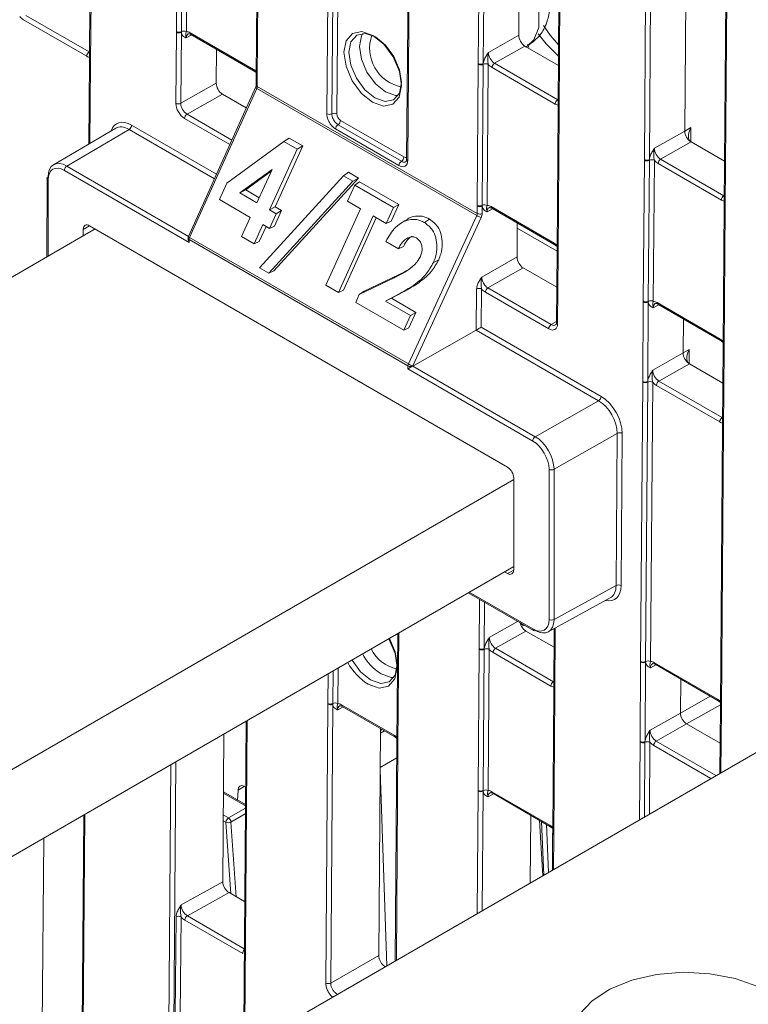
# Model space of a CAD drawing. Header units: millimetres. Extents: x 0 to 2100, y 0 to 1485.
# Tile 87 of 118: x 1363 to 1414, y 1030 to 1100. Entities that reach past the tile are written whole.
import ezdxf

# ---------------------------------------------------------------- set-up
doc = ezdxf.new("R2010")
doc.units = ezdxf.units.MM
doc.header["$LTSCALE"] = 5

msp = doc.modelspace()

# ---------------------------------------------------------------- linework, layer by layer
at = {"color": 7, "linetype": 'Continuous', "lineweight": 15}
for p, q in [((1390.437, 1128.193), (1390.222, 1099.611)), ((1390.51, 1128.091), (1390.295, 1099.509)), ((1395.202, 1096.677), (1395.417, 1125.258)), ((1395.769, 1125.256), (1395.554, 1096.674)), ((1398.243, 1124.261), (1398.051, 1098.682)), ((1401.043, 1122.07), (1400.828, 1093.488)), ((1401.117, 1121.968), (1400.902, 1093.386)), ((1406.913, 1089.916), (1407.128, 1118.497)), ((1407.48, 1118.495), (1407.265, 1089.913)), ((1409.762, 1091.921), (1409.955, 1117.5)), ((1412.755, 1115.309), (1412.54, 1086.727)), ((1412.828, 1115.207), (1412.613, 1086.625)), ((1373.913, 1098.934), (1373.988, 1108.874)), ((1374.339, 1108.87), (1374.264, 1098.93)), ((1374.69, 1108.867), (1374.615, 1098.927)), ((1379.615, 1105.685), (1379.54, 1095.745)), ((1379.688, 1105.583), (1379.613, 1095.643)), ((1367.828, 1102.457), (1367.786, 1096.862)), ((1367.901, 1102.355), (1367.859, 1096.76)), ((1384.522, 1093.142), (1384.595, 1102.751)), ((1384.946, 1102.747), (1384.873, 1093.139)), ((1385.297, 1102.744), (1385.224, 1093.136)), ((1367.585, 1097.196), (1363.129, 1099.769)), ((1363.305, 1100.074), (1367.762, 1097.501)), ((1373.913, 1098.884), (1373.913, 1098.934)), ((1374.264, 1098.93), (1374.265, 1098.882)), ((1390.221, 1099.562), (1390.149, 1089.954)), ((1390.295, 1099.46), (1390.222, 1089.852)), ((1390.295, 1099.509), (1390.295, 1099.46)), ((1373.875, 1093.884), (1373.913, 1098.884)), ((1374.265, 1098.882), (1374.227, 1093.881)), ((1374.884, 1098.843), (1379.34, 1096.27)), ((1374.936, 1098.727), (1379.392, 1096.154)), ((1395.91, 1097.467), (1398.051, 1098.682)), ((1376.738, 1097.686), (1376.72, 1095.295)), ((1398.489, 1097.915), (1396.348, 1096.7)), ((1398.489, 1097.915), (1400.851, 1096.551)), ((1398.546, 1097.834), (1398.67, 1097.922)), ((1398.775, 1097.804), (1398.677, 1098.025)), ((1367.786, 1096.813), (1367.742, 1091.012)), ((1367.786, 1096.862), (1367.786, 1096.813)), ((1367.859, 1096.76), (1367.859, 1096.711)), ((1379.392, 1096.154), (1379.542, 1096.038)), ((1395.126, 1086.687), (1395.201, 1096.628)), ((1395.201, 1096.628), (1395.202, 1096.677)), ((1395.552, 1096.624), (1395.477, 1086.684)), ((1395.554, 1096.674), (1395.552, 1096.624)), ((1395.903, 1096.621), (1395.828, 1086.681)), ((1400.627, 1093.823), (1396.171, 1096.395)), ((1396.348, 1096.7), (1400.804, 1094.127)), ((1379.54, 1095.696), (1379.536, 1095.169)), ((1379.54, 1095.745), (1379.54, 1095.696)), ((1379.613, 1095.594), (1379.609, 1095.067)), ((1379.613, 1095.643), (1379.613, 1095.594)), ((1374.227, 1093.881), (1376.72, 1095.295)), ((1379.493, 1094.998), (1374.759, 1084.488)), ((1379.577, 1094.931), (1374.843, 1084.421)), ((1395.089, 1085.976), (1379.577, 1094.931)), ((1379.609, 1095.067), (1395.122, 1086.112)), ((1377.158, 1094.527), (1374.665, 1093.113)), ((1377.158, 1094.527), (1378.843, 1093.555)), ((1400.828, 1093.439), (1400.753, 1083.499)), ((1400.901, 1093.337), (1400.826, 1083.397)), ((1400.828, 1093.488), (1400.828, 1093.439)), ((1400.902, 1093.386), (1400.901, 1093.337)), ((1385.487, 1092.675), (1389.95, 1090.099)), ((1369.633, 1092.123), (1365.245, 1089.545)), ((1370.577, 1092.034), (1366.187, 1089.455)), ((1389.598, 1089.492), (1385.136, 1092.068)), ((1385.311, 1092.372), (1389.774, 1089.795)), ((1409.762, 1091.921), (1410.197, 1092.177)), ((1381.498, 1091.193), (1381.856, 1091.433)), ((1381.856, 1091.433), (1382.819, 1090.877)), ((1407.621, 1090.707), (1409.762, 1091.921)), ((1377.47, 1088.249), (1381.498, 1091.193)), ((1382.433, 1090.654), (1380.48, 1086.363)), ((1382.819, 1090.877), (1380.866, 1086.587)), ((1381.498, 1091.193), (1382.433, 1090.654)), ((1382.433, 1090.654), (1382.819, 1090.877)), ((1410.201, 1091.154), (1408.059, 1089.939)), ((1410.201, 1091.154), (1412.563, 1089.79)), ((1406.838, 1079.927), (1406.913, 1089.867)), ((1406.913, 1089.867), (1406.913, 1089.916)), ((1407.265, 1089.913), (1407.264, 1089.863)), ((1408.059, 1089.939), (1412.516, 1087.366)), ((1380.661, 1089.22), (1378.397, 1087.565)), ((1379.593, 1086.875), (1380.661, 1089.22)), ((1407.264, 1089.863), (1407.189, 1079.923)), ((1407.615, 1089.86), (1407.54, 1079.92)), ((1412.339, 1087.062), (1407.882, 1089.634)), ((1364.788, 1088.588), (1364.787, 1083.058)), ((1374.81, 1084.069), (1366.011, 1089.149)), ((1380.603, 1089.093), (1378.803, 1087.777)), ((1379.764, 1082.282), (1385.688, 1088.774)), ((1386.744, 1088.611), (1380.776, 1082.071)), ((1385.688, 1088.774), (1386.044, 1089.015)), ((1385.688, 1088.774), (1386.347, 1088.394)), ((1386.044, 1089.015), (1386.744, 1088.611)), ((1386.347, 1088.394), (1386.744, 1088.611)), ((1376.945, 1087.096), (1377.47, 1088.249)), ((1386.347, 1088.394), (1380.423, 1081.901)), ((1385.974, 1086.983), (1386.483, 1088.103)), ((1386.483, 1088.103), (1386.832, 1088.348)), ((1386.483, 1088.103), (1389.217, 1086.525)), ((1386.832, 1088.348), (1389.602, 1086.749)), ((1379.122, 1085.84), (1376.945, 1087.096)), ((1378.397, 1087.565), (1378.803, 1087.777)), ((1378.397, 1087.565), (1379.593, 1086.875)), ((1378.803, 1087.777), (1379.754, 1087.228)), ((1380.48, 1086.363), (1380.866, 1086.587)), ((1380.866, 1086.587), (1381.327, 1086.32)), ((1384.446, 1081.067), (1386.897, 1086.45)), ((1386.897, 1086.45), (1385.974, 1086.983)), ((1389.217, 1086.525), (1388.707, 1085.406)), ((1389.602, 1086.749), (1389.066, 1085.571)), ((1389.217, 1086.525), (1389.602, 1086.749)), ((1395.122, 1086.112), (1395.126, 1086.638)), ((1395.126, 1086.638), (1395.126, 1086.687)), ((1395.478, 1086.636), (1395.474, 1086.109)), ((1395.477, 1086.684), (1395.478, 1086.636)), ((1396.097, 1086.597), (1400.554, 1084.024)), ((1396.149, 1086.481), (1400.605, 1083.908)), ((1412.539, 1086.678), (1412.465, 1076.738)), ((1412.613, 1086.576), (1412.538, 1076.636)), ((1412.54, 1086.727), (1412.539, 1086.678)), ((1412.613, 1086.625), (1412.613, 1086.576)), ((1378.509, 1084.494), (1379.122, 1085.84)), ((1380.941, 1086.097), (1380.47, 1085.061)), ((1380.48, 1086.363), (1380.941, 1086.097)), ((1381.327, 1086.32), (1380.829, 1085.227)), ((1380.941, 1086.097), (1381.327, 1086.32)), ((1387.783, 1085.939), (1385.332, 1080.555)), ((1388.008, 1085.809), (1385.691, 1080.72)), ((1388.707, 1085.406), (1387.783, 1085.939)), ((1390.273, 1075.513), (1395.089, 1085.976)), ((1395.408, 1085.838), (1390.592, 1075.375)), ((1391.396, 1085.48), (1391.763, 1085.714)), ((1368.19, 1085.022), (1326.353, 1060.871)), ((1397.26, 1068.24), (1367.789, 1085.254)), ((1380.008, 1085.328), (1379.395, 1083.982)), ((1380.233, 1085.198), (1379.755, 1084.147)), ((1380.47, 1085.061), (1380.008, 1085.328)), ((1380.47, 1085.061), (1380.829, 1085.227)), ((1388.707, 1085.406), (1389.066, 1085.571)), ((1390.045, 1085.631), (1389.689, 1085.395)), ((1397.951, 1085.44), (1397.933, 1083.049)), ((1400.753, 1083.458), (1397.949, 1085.077)), ((1367.347, 1084.998), (1367.347, 1084.536)), ((1374.737, 1084.385), (1374.737, 1084.316)), ((1374.843, 1084.421), (1390.273, 1075.513)), ((1379.395, 1083.982), (1378.509, 1084.494)), ((1374.81, 1084.283), (1374.81, 1084.069)), ((1390.24, 1075.376), (1374.81, 1084.283)), ((1379.395, 1083.982), (1379.755, 1084.147)), ((1389.567, 1083.634), (1388.681, 1084.145)), ((1389.567, 1083.634), (1389.926, 1083.8)), ((1400.605, 1083.908), (1400.755, 1083.792)), ((1395.44, 1081.635), (1397.933, 1083.049)), ((1400.753, 1083.45), (1400.715, 1078.449)), ((1400.753, 1083.499), (1400.753, 1083.45)), ((1400.826, 1083.348), (1400.788, 1078.347)), ((1400.826, 1083.397), (1400.826, 1083.348)), ((1380.423, 1081.901), (1379.764, 1082.282)), ((1392.038, 1082.66), (1392.411, 1082.855)), ((1398.371, 1082.281), (1395.879, 1080.867)), ((1398.371, 1082.281), (1400.734, 1080.918)), ((1380.423, 1081.901), (1380.776, 1082.071)), ((1386.809, 1080.402), (1389.263, 1081.586)), ((1387.15, 1080.632), (1389.615, 1081.82)), ((1389.263, 1081.586), (1389.615, 1081.82)), ((1385.332, 1080.555), (1384.446, 1081.067)), ((1395.879, 1080.867), (1400.341, 1078.291)), ((1385.332, 1080.555), (1385.691, 1080.72)), ((1386.556, 1079.848), (1386.809, 1080.402)), ((1386.809, 1080.402), (1387.15, 1080.632)), ((1389.612, 1080.446), (1388.661, 1079.941)), ((1389.969, 1080.623), (1389.075, 1080.148)), ((1389.612, 1080.446), (1389.969, 1080.623)), ((1395.06, 1077.9), (1395.082, 1080.791)), ((1395.434, 1080.788), (1395.414, 1078.103)), ((1400.164, 1077.987), (1395.702, 1080.563)), ((1389.949, 1077.889), (1386.556, 1079.848)), ((1388.661, 1079.941), (1389.075, 1080.148)), ((1388.661, 1079.941), (1390.421, 1078.925)), ((1389.075, 1080.148), (1390.806, 1079.148)), ((1406.795, 1074.283), (1406.838, 1079.877)), ((1406.838, 1079.877), (1406.838, 1079.927)), ((1407.19, 1079.875), (1407.147, 1074.28)), ((1407.189, 1079.923), (1407.19, 1079.875)), ((1407.809, 1079.836), (1412.265, 1077.263)), ((1407.86, 1079.72), (1412.317, 1077.147)), ((1390.421, 1078.925), (1389.949, 1077.889)), ((1390.806, 1079.148), (1390.309, 1078.055)), ((1390.421, 1078.925), (1390.806, 1079.148)), ((1395.414, 1078.103), (1403.86, 1073.227)), ((1409.645, 1076.288), (1409.663, 1078.679)), ((1389.949, 1077.889), (1390.309, 1078.055)), ((1390.593, 1075.366), (1395.06, 1077.9)), ((1403.683, 1072.923), (1395.06, 1077.9)), ((1412.317, 1077.147), (1412.467, 1077.031)), ((1412.464, 1076.689), (1412.422, 1071.094)), ((1412.465, 1076.738), (1412.464, 1076.689)), ((1407.503, 1075.073), (1409.645, 1076.288)), ((1409.645, 1076.288), (1410.079, 1076.543)), ((1412.538, 1076.587), (1412.495, 1070.992)), ((1412.538, 1076.636), (1412.538, 1076.587)), ((1390.24, 1075.162), (1390.24, 1075.376)), ((1390.592, 1075.375), (1390.592, 1075.365)), ((1390.593, 1075.366), (1399.216, 1070.388)), ((1410.083, 1075.52), (1407.941, 1074.306)), ((1410.083, 1075.52), (1412.445, 1074.157)), ((1399.039, 1070.082), (1390.24, 1075.162)), ((1406.647, 1054.556), (1406.795, 1074.233)), ((1406.795, 1074.233), (1406.795, 1074.283)), ((1407.146, 1074.23), (1406.998, 1054.553)), ((1407.147, 1074.28), (1407.146, 1074.23)), ((1407.497, 1074.227), (1407.349, 1054.55)), ((1412.221, 1071.429), (1407.765, 1074.001)), ((1407.941, 1074.306), (1412.398, 1071.733)), ((1399.216, 1070.388), (1403.683, 1072.923)), ((1404.997, 1070.62), (1400.54, 1068.091)), ((1404.917, 1059.901), (1404.997, 1070.62)), ((1405.349, 1070.617), (1405.269, 1059.898)), ((1412.422, 1071.045), (1412.274, 1051.368)), ((1412.495, 1070.943), (1412.347, 1051.266)), ((1412.422, 1071.094), (1412.422, 1071.045)), ((1412.495, 1070.992), (1412.495, 1070.943)), ((1400.19, 1057.507), (1400.188, 1068.092)), ((1400.54, 1068.091), (1400.542, 1057.506)), ((1397.702, 1067.362), (1356.405, 1043.522)), ((1397.702, 1061), (1397.702, 1067.475)), ((1397.702, 1061.238), (1356.405, 1037.398)), ((1397.054, 1060.864), (1397.26, 1060.745)), ((1394.491, 1059.385), (1399.092, 1056.728)), ((1400.542, 1057.506), (1404.917, 1059.901)), ((1400.139, 1056.639), (1404.509, 1059.031)), ((1398.557, 1056.694), (1396.415, 1055.479)), ((1398.42, 1057.116), (1398.247, 1057.021)), ((1400.543, 1055.547), (1398.557, 1056.694)), ((1400.553, 1056.866), (1400.52, 1052.485)), ((1389.52, 1056.515), (1389.462, 1048.836)), ((1395.194, 1045.467), (1395.269, 1055.407)), ((1395.269, 1055.407), (1395.269, 1055.456)), ((1395.62, 1055.404), (1395.545, 1045.464)), ((1395.621, 1055.453), (1395.62, 1055.404)), ((1395.971, 1055.4), (1395.896, 1045.46)), ((1396.415, 1055.479), (1400.496, 1053.123)), ((1400.319, 1052.819), (1396.238, 1055.175)), ((1406.605, 1048.912), (1406.647, 1054.507)), ((1406.647, 1054.507), (1406.647, 1054.556)), ((1406.999, 1054.504), (1406.957, 1048.91)), ((1406.998, 1054.553), (1406.999, 1054.504)), ((1407.618, 1054.466), (1412.074, 1051.893)), ((1407.67, 1054.35), (1412.126, 1051.777)), ((1423.432, 1053.131), (1381.596, 1028.98)), ((1409.454, 1050.918), (1409.472, 1053.309)), ((1400.519, 1052.436), (1400.445, 1042.495)), ((1400.52, 1052.484), (1400.519, 1052.435)), ((1400.593, 1052.333), (1400.518, 1042.393)), ((1400.593, 1052.383), (1400.593, 1052.333)), ((1412.126, 1051.777), (1412.276, 1051.66)), ((1384.439, 1031.895), (1384.587, 1051.541)), ((1384.587, 1051.541), (1384.587, 1051.59)), ((1384.939, 1051.538), (1384.791, 1031.892)), ((1384.938, 1051.587), (1384.939, 1051.538)), ((1385.558, 1051.499), (1389.263, 1049.361)), ((1385.61, 1051.383), (1389.314, 1049.245)), ((1412.273, 1051.319), (1412.238, 1046.669)), ((1412.274, 1051.368), (1412.273, 1051.319)), ((1412.347, 1051.266), (1412.347, 1051.216)), ((1378.821, 1050.338), (1378.53, 1011.647)), ((1407.313, 1049.703), (1409.454, 1050.918)), ((1388.176, 1033.829), (1388.296, 1049.832)), ((1409.892, 1050.15), (1407.751, 1048.935)), ((1412.254, 1048.786), (1409.892, 1050.15)), ((1377.185, 1039.035), (1377.263, 1049.439)), ((1389.314, 1049.245), (1389.464, 1049.128)), ((1389.462, 1048.786), (1389.346, 1033.454)), ((1389.535, 1048.733), (1389.535, 1048.684)), ((1406.604, 1048.863), (1406.605, 1048.912)), ((1406.957, 1048.91), (1406.955, 1048.86)), ((1389.454, 1047.753), (1388.275, 1047.073)), ((1388.274, 1046.925), (1388.749, 1033.109)), ((1378.224, 1044.787), (1378.258, 1045.492)), ((1378.682, 1045.775), (1378.786, 1045.726)), ((1395.194, 1045.418), (1395.194, 1045.467)), ((1378.777, 1044.468), (1377.232, 1045.36)), ((1395.545, 1045.464), (1395.546, 1045.415)), ((1396.165, 1045.376), (1400.245, 1043.021)), ((1396.216, 1045.26), (1400.297, 1042.905)), ((1367.386, 1043.737), (1367.194, 1018.191)), ((1398.867, 1038.95), (1398.903, 1043.709)), ((1399.747, 1039.458), (1399.518, 1043.354)), ((1400.297, 1042.905), (1400.447, 1042.788)), ((1364.558, 1042.104), (1364.417, 1023.385)), ((1400.444, 1042.446), (1400.425, 1039.85)), ((1400.445, 1042.495), (1400.444, 1042.446)), ((1400.518, 1042.393), (1400.518, 1042.344)), ((1374.246, 1037.397), (1377.185, 1039.035)), ((1377.623, 1038.267), (1374.686, 1036.63)), ((1378.725, 1037.631), (1377.623, 1038.267)), ((1373.836, 1029.646), (1373.888, 1036.553)), ((1374.24, 1036.551), (1374.188, 1029.643)), ((1378.586, 1033.97), (1374.508, 1036.325)), ((1384.791, 1031.892), (1388.176, 1033.829))]:
    msp.add_line(p, q, dxfattribs=at)
at = {"color": 8, "linetype": 'Continuous', "lineweight": 15}
for p, q in [((1374.998, 1098.691), (1374.612, 1098.48)), ((1367.762, 1097.501), (1367.791, 1097.518)), ((1398.573, 1097.866), (1398.669, 1097.922)), ((1367.859, 1096.711), (1367.816, 1091.056)), ((1400.804, 1094.127), (1400.833, 1094.144)), ((1377.677, 1090.968), (1374.489, 1092.809)), ((1374.665, 1093.113), (1377.823, 1091.291)), ((1376.593, 1088.561), (1370.577, 1092.034)), ((1370.754, 1092.339), (1376.739, 1088.884)), ((1410.197, 1092.177), (1410.189, 1091.161)), ((1366.187, 1089.455), (1374.766, 1084.503)), ((1364.861, 1088.486), (1364.861, 1083.101)), ((1412.516, 1087.366), (1412.545, 1087.383)), ((1396.211, 1086.445), (1395.825, 1086.234)), ((1367.785, 1085.256), (1367.347, 1084.998)), ((1407.922, 1079.684), (1407.537, 1079.473)), ((1400.341, 1078.291), (1400.716, 1078.511)), ((1410.079, 1076.543), (1410.071, 1075.527)), ((1412.398, 1071.733), (1412.427, 1071.75)), ((1397.26, 1060.745), (1397.702, 1060.987)), ((1394.564, 1059.427), (1399.041, 1056.843)), ((1395.269, 1055.456), (1395.295, 1058.92)), ((1395.646, 1058.718), (1395.621, 1055.453)), ((1395.977, 1056.247), (1397.969, 1057.377)), ((1400.627, 1056.906), (1400.593, 1052.383)), ((1389.594, 1056.558), (1389.535, 1048.733)), ((1384.956, 1053.88), (1384.938, 1051.587)), ((1385.308, 1054.083), (1385.289, 1051.583)), ((1407.731, 1054.314), (1407.346, 1054.103)), ((1384.587, 1051.59), (1384.603, 1053.676)), ((1400.496, 1053.123), (1400.525, 1053.141)), ((1409.454, 1050.918), (1411.553, 1052.108)), ((1385.672, 1051.348), (1385.286, 1051.136)), ((1412.275, 1051.501), (1409.892, 1050.15)), ((1412.347, 1051.216), (1412.313, 1046.712)), ((1378.895, 1050.381), (1378.603, 1011.545)), ((1388.589, 1049.663), (1388.294, 1049.493)), ((1388.295, 1049.697), (1388.413, 1049.765)), ((1407.751, 1048.935), (1411.957, 1046.507)), ((1389.535, 1048.684), (1389.421, 1033.497)), ((1406.563, 1043.393), (1406.604, 1048.863)), ((1406.955, 1048.86), (1406.916, 1043.597)), ((1407.306, 1048.857), (1407.268, 1043.8)), ((1411.605, 1046.304), (1407.574, 1048.631)), ((1373.279, 1014.618), (1373.525, 1047.281)), ((1373.878, 1047.485), (1373.631, 1014.616)), ((1378.718, 1045.758), (1378.258, 1045.492)), ((1378.776, 1044.384), (1377.232, 1045.276)), ((1395.129, 1036.792), (1395.194, 1045.418)), ((1395.546, 1045.415), (1395.482, 1036.996)), ((1396.278, 1045.224), (1395.893, 1045.013)), ((1377.583, 1043.526), (1378.775, 1044.214)), ((1367.461, 1043.78), (1367.267, 1018.089)), ((1377.22, 1043.736), (1377.583, 1043.526)), ((1378.772, 1043.824), (1377.759, 1043.24)), ((1377.406, 1043.222), (1377.217, 1043.331)), ((1377.759, 1038.189), (1377.406, 1043.222)), ((1377.759, 1043.24), (1378.127, 1037.976)), ((1399.812, 1039.496), (1399.646, 1043.28)), ((1400.009, 1043.071), (1400.157, 1039.695)), ((1400.518, 1042.344), (1400.499, 1039.892)), ((1374.686, 1036.63), (1378.7, 1034.313))]:
    msp.add_line(p, q, dxfattribs=at)
at = {"color": 8, "linetype": 'Continuous', "lineweight": 15, "flags": 128}
for points in [[(1398.674, 1097.923), (1399.123, 1098.339), (1399.465, 1099.211), (1399.474, 1100.345), (1399.148, 1101.603), (1398.526, 1102.834), (1398.087, 1103.442)], [(1388.653, 1094.681), (1387.947, 1095.252), (1387.351, 1096.063), (1386.955, 1096.99), (1386.821, 1097.891), (1386.968, 1098.63), (1387.067, 1098.807)], [(1389.549, 1094.432), (1389.361, 1094.436), (1388.653, 1094.681)], [(1388.889, 1056.151), (1388.896, 1056.139), (1389.33, 1055.121), (1389.478, 1054.13), (1389.317, 1053.318), (1388.871, 1052.807), (1388.208, 1052.677), (1387.429, 1052.947)], [(1389.24, 1053.429), (1389.053, 1053.432), (1388.344, 1053.677)]]:
    msp.add_lwpolyline(points, dxfattribs=at)
at = {"color": 7, "linetype": 'Continuous', "lineweight": 15, "flags": 128}
for points in [[(1387.738, 1093.95), (1386.962, 1094.578), (1386.307, 1095.469), (1385.872, 1096.488), (1385.724, 1097.479), (1385.885, 1098.291), (1386.332, 1098.801), (1386.994, 1098.931), (1387.773, 1098.662), (1388.549, 1098.034), (1389.204, 1097.143), (1389.639, 1096.124), (1389.787, 1095.133), (1389.625, 1094.321), (1389.179, 1093.811), (1388.516, 1093.681), (1387.738, 1093.95)], [(1399.807, 1099.351), (1400.263, 1098.69), (1400.862, 1098.002)], [(1387.947, 1098.556), (1387.236, 1098.802), (1386.631, 1098.684), (1386.223, 1098.218), (1386.076, 1097.476), (1386.211, 1096.572), (1386.608, 1095.642), (1387.206, 1094.828), (1387.915, 1094.255), (1388.625, 1094.009), (1389.231, 1094.128), (1389.638, 1094.593), (1389.785, 1095.335), (1389.65, 1096.239), (1389.254, 1097.169), (1388.655, 1097.983), (1387.947, 1098.556)], [(1400.856, 1097.2), (1399.98, 1098.058), (1399.412, 1098.764)], [(1386.292, 1054.651), (1386.299, 1054.638), (1386.897, 1053.824), (1387.606, 1053.251), (1388.317, 1053.005), (1388.922, 1053.124), (1389.329, 1053.59), (1389.477, 1054.331), (1389.342, 1055.236), (1388.945, 1056.166), (1388.938, 1056.179)], [(1417.244, 1029.942), (1416.253, 1030.868), (1414.919, 1031.639), (1413.314, 1032.21), (1411.523, 1032.553), (1409.644, 1032.648), (1407.777, 1032.49), (1406.024, 1032.088), (1404.479, 1031.463), (1403.224, 1030.65), (1402.329, 1029.691)]]:
    msp.add_lwpolyline(points, dxfattribs=at)
at = {"color": 8, "linetype": 'Continuous', "lineweight": 15}
for centre, radius, start, end in [((1390.344, 1099.622), 0.123, 184.84532, 246.42365), ((1390.344, 1099.573), 0.123, 184.86648, 246.4025), ((1375.008, 1098.829), 0.124, 173.24925, 234.77037), ((1367.908, 1096.873), 0.123, 184.84532, 246.42365), ((1367.908, 1096.823), 0.123, 184.86648, 246.4025), ((1379.464, 1096.256), 0.125, 173.2757, 234.48468), ((1379.659, 1095.753), 0.119, 183.88577, 247.38321), ((1379.659, 1095.704), 0.119, 183.8815, 247.40511), ((1379.636, 1095.092), 0.171, 213.04746, 249.65043), ((1379.655, 1095.177), 0.119, 183.86183, 247.40714), ((1400.951, 1093.499), 0.123, 184.84532, 246.42365), ((1400.95, 1093.45), 0.123, 184.86648, 246.4025), ((1390.272, 1089.964), 0.123, 184.86648, 246.4025), ((1364.911, 1088.599), 0.123, 185.03939, 246.26321), ((1396.221, 1086.582), 0.124, 173.24925, 234.77037), ((1412.662, 1086.689), 0.123, 184.86648, 246.4025), ((1412.662, 1086.738), 0.123, 184.84532, 246.42365), ((1374.86, 1084.396), 0.123, 185.04353, 246.26784), ((1374.902, 1084.581), 0.171, 213.04746, 249.65043), ((1400.677, 1084.01), 0.125, 173.2757, 234.48468), ((1400.876, 1083.509), 0.123, 184.86648, 246.4025), ((1400.875, 1083.46), 0.123, 184.90268, 246.41826), ((1407.929, 1079.82), 0.121, 172.28264, 235.73698), ((1400.838, 1078.459), 0.123, 184.84532, 246.42365), ((1412.385, 1077.247), 0.121, 172.27254, 235.83653), ((1412.587, 1076.699), 0.123, 184.90268, 246.41826), ((1412.587, 1076.749), 0.123, 184.86648, 246.4025), ((1412.545, 1071.105), 0.123, 184.84532, 246.42365), ((1412.544, 1071.056), 0.123, 184.86648, 246.4025), ((1399.16, 1056.828), 0.12, 172.814, 235.87382), ((1390.446, 1056.962), 3.899, 208.88558, 237.39092), ((1389.737, 1056.555), 4.283, 209.00998, 237.39644), ((1407.741, 1054.451), 0.124, 173.24925, 234.77037), ((1400.639, 1052.444), 0.119, 183.88577, 247.38321), ((1400.639, 1052.493), 0.119, 183.86183, 247.40714), ((1412.198, 1051.879), 0.125, 173.2757, 234.48468), ((1385.678, 1051.483), 0.121, 172.28264, 235.73698), ((1412.396, 1051.329), 0.123, 184.90268, 246.41826), ((1412.396, 1051.378), 0.123, 184.86648, 246.4025), ((1389.382, 1049.345), 0.121, 172.27254, 235.83653), ((1389.584, 1048.846), 0.123, 184.86648, 246.4025), ((1389.584, 1048.797), 0.123, 184.84532, 246.42365), ((1396.288, 1045.362), 0.124, 173.24925, 234.77037), ((1400.369, 1043.006), 0.125, 173.2757, 234.48468), ((1400.563, 1042.454), 0.119, 183.86183, 247.40714), ((1400.564, 1042.504), 0.119, 183.88577, 247.38321), ((1378.974, 1033.95), 0.388, 135.00751, 176.96147)]:
    msp.add_arc(centre, radius, start, end, dxfattribs=at)
at = {"color": 7, "linetype": 'Continuous', "lineweight": 15}
for centre, radius, start, end in [((1374.092, 1099.278), 0.388, 242.58674, 296.35936), ((1374.437, 1098.583), 0.388, 62.58674, 116.35936), ((1374.092, 1099.229), 0.388, 242.571, 296.56425), ((1390.293, 1097.746), 2.754, 160.19326, 258.93144), ((1367.969, 1097.177), 0.385, 122.62937, 177.08194), ((1395.38, 1096.972), 0.388, 242.58674, 296.35936), ((1395.38, 1097.021), 0.388, 242.571, 296.56425), ((1395.725, 1096.277), 0.388, 62.58674, 116.35936), ((1396.555, 1096.376), 0.385, 122.62937, 177.08194), ((1401.012, 1093.803), 0.385, 122.62937, 177.08194), ((1374.054, 1094.228), 0.388, 242.571, 296.56425), ((1374.873, 1092.789), 0.385, 122.62937, 177.08194), ((1384.701, 1093.487), 0.388, 242.58674, 296.35936), ((1385.046, 1092.791), 0.388, 62.58674, 116.35936), ((1385.103, 1092.695), 0.385, 302.83642, 357.06574), ((1370.37, 1092.358), 0.385, 302.62937, 357.08194), ((1385.52, 1092.048), 0.385, 122.83642, 177.06574), ((1389.565, 1090.119), 0.385, 302.83642, 357.06574), ((1407.092, 1090.26), 0.388, 242.571, 296.56425), ((1407.091, 1090.211), 0.388, 242.58674, 296.35936), ((1407.436, 1089.516), 0.388, 62.58674, 116.35936), ((1408.267, 1089.615), 0.385, 122.62937, 177.08194), ((1366.394, 1089.132), 0.384, 122.60548, 177.39452), ((1389.983, 1089.472), 0.385, 122.83642, 177.06574), ((1364.912, 1088.576), 0.125, 114.88108, 174.46915), ((1412.723, 1087.042), 0.385, 122.62937, 177.08194), ((1395.305, 1087.032), 0.388, 242.58674, 296.35936), ((1395.305, 1086.982), 0.388, 242.571, 296.56425), ((1395.65, 1086.336), 0.388, 62.58674, 116.35936), ((1395.822, 1087.23), 1.452, 239.68039, 253.43594), ((1395.301, 1086.456), 0.388, 242.571, 296.56425), ((1374.987, 1084.385), 0.25, 155.75389, 179.99622), ((1375.149, 1084.275), 0.34, 154.54474, 178.57629), ((1396.086, 1080.543), 0.385, 122.62937, 177.08194), ((1395.255, 1080.444), 0.388, 62.571, 116.56425), ((1407.017, 1080.271), 0.388, 242.58674, 296.35936), ((1407.016, 1080.222), 0.388, 242.571, 296.56425), ((1407.361, 1079.576), 0.388, 62.58674, 116.35936), ((1400.549, 1077.967), 0.385, 122.62937, 177.08194), ((1390.579, 1075.367), 0.34, 154.54474, 178.57629), ((1390.417, 1075.717), 0.385, 242.63806, 297.07837), ((1391.006, 1076.767), 1.452, 239.68039, 253.43594), ((1406.974, 1074.627), 0.388, 242.571, 296.56425), ((1406.974, 1074.578), 0.388, 242.58674, 296.35936), ((1407.318, 1073.883), 0.388, 62.58674, 116.35936), ((1408.149, 1073.982), 0.385, 122.62937, 177.08194), ((1403.476, 1073.247), 0.385, 302.62937, 357.08194), ((1412.605, 1071.409), 0.385, 122.62937, 177.08194), ((1405.171, 1070.273), 0.388, 62.5755, 116.56483), ((1399.423, 1070.065), 0.384, 122.60548, 177.39452), ((1400.365, 1068.434), 0.385, 242.64253, 297.07898), ((1405.091, 1059.554), 0.388, 62.5755, 116.56483), ((1400.366, 1057.848), 0.385, 242.64253, 297.07898), ((1399.144, 1056.841), 0.124, 245.36022, 304.60414), ((1389.9, 1056.479), 2.479, 204.87615, 259.68468), ((1395.448, 1055.8), 0.388, 242.571, 296.56425), ((1395.447, 1055.751), 0.388, 242.58674, 296.35936), ((1395.792, 1055.056), 0.388, 62.58674, 116.35936), ((1396.623, 1055.155), 0.385, 122.62937, 177.08194), ((1406.826, 1054.901), 0.388, 242.58674, 296.35936), ((1406.825, 1054.851), 0.388, 242.571, 296.56425), ((1407.17, 1054.205), 0.388, 62.58674, 116.35936), ((1400.703, 1052.799), 0.385, 122.62937, 177.08194), ((1384.766, 1051.934), 0.388, 242.58674, 296.35936), ((1384.766, 1051.885), 0.388, 242.571, 296.56425), ((1385.111, 1051.239), 0.388, 62.58674, 116.35936), ((1407.958, 1048.611), 0.385, 122.62937, 177.08194), ((1406.783, 1049.208), 0.388, 242.58674, 296.35936), ((1406.783, 1049.256), 0.388, 242.571, 296.56425), ((1407.127, 1048.512), 0.388, 62.58674, 116.35936), ((1395.373, 1045.811), 0.388, 242.58674, 296.35936), ((1395.717, 1045.116), 0.388, 62.58674, 116.35936), ((1395.372, 1045.762), 0.388, 242.571, 296.56425), ((1377.791, 1043.202), 0.385, 122.62937, 177.08194), ((1377.373, 1043.2), 0.389, 5.90184, 57.18893), ((1377.564, 1043.615), 0.424, 248.23554, 297.5073), ((1374.061, 1036.207), 0.388, 62.571, 116.56425), ((1374.891, 1036.306), 0.384, 122.31532, 177.10728), ((1384.618, 1032.239), 0.388, 242.571, 296.56425)]:
    msp.add_arc(centre, radius, start, end, dxfattribs=at)
for centre, major_axis, ratio, start_param, end_param in [((1363.134, 1100.487), (-0.432, 0.761), 0.582442, 1.912279, 2.360641), ((1374.879, 1098.126), (-0.432, 0.761), 0.582353, 5.502308, 5.950669), ((1398.493, 1098.427), (-0.308, 0.544), 0.582442, 0.78992, 2.360641), ((1367.59, 1097.914), (-0.432, 0.761), 0.582353, 2.360715, 2.809077), ((1396.353, 1097.213), (-0.308, 0.544), 0.58649, 0.789937, 2.360657), ((1379.335, 1095.553), (-0.432, 0.761), 0.582442, 5.053872, 5.502233), ((1396.176, 1097.113), (-0.432, 0.761), 0.582442, 1.912279, 2.360641), ((1377.162, 1095.04), (-0.308, 0.544), 0.582442, 0.78992, 2.360641), ((1379.435, 1094.965), (0.122, 0.218), 0.567133, 4.869764, 5.480629), ((1374.494, 1093.526), (-0.432, 0.761), 0.582442, 0.78992, 2.360641), ((1374.671, 1093.627), (-0.308, 0.544), 0.58649, 0.789937, 2.360657), ((1400.633, 1094.54), (-0.432, 0.761), 0.582353, 2.360715, 2.809077), ((1370.741, 1090.596), (-1.048, 1.849), 0.582353, 5.502308, 6.778889), ((1385.489, 1092.983), (-0.185, 0.326), 0.582442, 0.78992, 2.360641), ((1370.564, 1090.496), (-0.922, 1.633), 0.582334, 5.503486, 6.293204), ((1410.642, 1091.924), (0.444, 0.769), 0.577335, 1.575127, 3.137194), ((1408.065, 1090.452), (-0.308, 0.544), 0.58649, 0.789937, 2.360657), ((1366.187, 1087.924), (-0.939, 1.623), 0.578053, 5.497257, 7.067901), ((1366.011, 1087.822), (-0.812, 1.407), 0.577382, 5.49783, 7.068474), ((1407.888, 1090.352), (-0.432, 0.761), 0.582442, 1.912279, 2.360641), ((1396.092, 1085.879), (-0.432, 0.761), 0.582353, 5.502308, 5.950669), ((1412.344, 1087.779), (-0.432, 0.761), 0.582353, 2.360715, 2.809077), ((1394.942, 1086.013), (0.128, 0.215), 0.587457, 4.887074, 5.497939), ((1395.118, 1085.91), (0.253, 0.431), 0.582442, 4.882516, 5.493381), ((1367.789, 1084.743), (-0.312, 0.541), 0.577382, 5.49783, 7.068627), ((1374.987, 1084.171), (-0.177, 0.306), 0.577357, 0.785338, 1.570775), ((1400.548, 1083.307), (-0.432, 0.761), 0.582442, 5.053872, 5.502233), ((1398.375, 1082.794), (-0.308, 0.544), 0.582442, 0.78992, 2.360641), ((1395.884, 1081.381), (-0.308, 0.544), 0.58649, 0.789937, 2.360657), ((1395.707, 1081.28), (-0.432, 0.761), 0.582442, 1.912279, 2.360641), ((1407.803, 1079.119), (-0.432, 0.761), 0.582353, 5.502308, 5.950669), ((1395.237, 1078.002), (0.251, 0.144), 0.003849, 3.929151, 5.491221), ((1400.17, 1078.704), (-0.432, 0.761), 0.582353, 2.360715, 3.931436), ((1412.26, 1076.546), (-0.432, 0.761), 0.582442, 5.053872, 5.502233), ((1410.525, 1076.29), (0.444, 0.769), 0.577335, 1.575127, 3.137194), ((1390.417, 1075.264), (0.25, 0.144), 0.000103, 0.929485, 2.356173), ((1390.593, 1075.162), (0.127, 0.216), 0.582442, 0.789719, 0.798445), ((1407.947, 1074.819), (-0.308, 0.544), 0.58649, 0.789937, 2.360657), ((1407.77, 1074.719), (-0.432, 0.761), 0.582442, 1.912279, 2.360641), ((1403.847, 1071.484), (-1.048, 1.848), 0.582442, 3.931589, 5.502233), ((1403.67, 1071.384), (-0.925, 1.631), 0.583791, 3.931595, 5.502239), ((1412.227, 1072.146), (-0.432, 0.761), 0.582353, 2.360715, 2.809077), ((1399.039, 1068.755), (-0.812, 1.407), 0.577382, 3.927186, 5.49783), ((1399.216, 1068.857), (-0.936, 1.625), 0.576709, 3.927777, 5.498421), ((1397.26, 1067.73), (-0.312, 0.541), 0.577382, 3.927034, 5.49783), ((1397.26, 1061.255), (-0.312, 0.541), 0.577294, 2.356466, 3.92711), ((1403.59, 1060.665), (-0.928, 1.629), 0.582346, 3.131573, 3.930333), ((1398.56, 1057.206), (-0.308, 0.544), 0.582442, 1.12833, 2.360641), ((1398.564, 1057.706), (0.317, 0.539), 0.582442, 2.773701, 3.518288), ((1399.041, 1058.17), (-0.812, 1.408), 0.577294, 2.356466, 3.927262), ((1399.217, 1058.272), (-0.933, 1.627), 0.577985, 2.358185, 3.928981), ((1396.421, 1055.993), (-0.308, 0.544), 0.58649, 0.789937, 2.360657), ((1396.244, 1055.892), (-0.432, 0.761), 0.582442, 1.912279, 2.360641), ((1407.612, 1053.748), (-0.432, 0.761), 0.582353, 5.502308, 5.950669), ((1400.324, 1053.537), (-0.432, 0.761), 0.582353, 2.360715, 2.809077), ((1412.069, 1051.176), (-0.432, 0.761), 0.582442, 5.053872, 5.502233), ((1385.553, 1050.782), (-0.432, 0.761), 0.582353, 5.502308, 5.950669), ((1409.896, 1050.663), (-0.308, 0.544), 0.582442, 0.78992, 2.360641), ((1407.756, 1049.449), (-0.308, 0.544), 0.58649, 0.789937, 2.360657), ((1389.257, 1048.643), (-0.432, 0.761), 0.582442, 5.053872, 5.502233), ((1407.579, 1049.348), (-0.432, 0.761), 0.582442, 1.912279, 2.360641), ((1378.699, 1045.232), (-0.289, 0.555), 0.603982, 5.611022, 7.085922), ((1396.159, 1044.659), (-0.432, 0.761), 0.582353, 5.502308, 5.950669), ((1400.24, 1042.303), (-0.432, 0.761), 0.582442, 5.053872, 5.502233), ((1377.627, 1038.78), (-0.308, 0.544), 0.582397, 0.789843, 2.360639), ((1374.69, 1037.143), (-0.31, 0.543), 0.584409, 0.788039, 2.358836), ((1374.513, 1037.043), (-0.432, 0.761), 0.582397, 1.912202, 2.360639)]:
    msp.add_ellipse(centre, major_axis=major_axis, ratio=ratio, start_param=start_param, end_param=end_param, dxfattribs=at)
at = {"color": 8, "linetype": 'Continuous', "lineweight": 15}
for centre, major_axis, ratio, start_param, end_param in [((1375.055, 1098.226), (-0.312, 0.542), 0.582321, 6.272393, 7.069493), ((1389.952, 1090.407), (-0.185, 0.326), 0.582353, 2.360715, 3.212762), ((1396.269, 1085.98), (-0.312, 0.542), 0.582321, 6.272393, 7.069493), ((1407.98, 1079.219), (-0.312, 0.542), 0.582321, 6.272393, 7.069493), ((1400.346, 1078.804), (-0.305, 0.546), 0.582285, 2.36425, 3.154505), ((1403.767, 1060.765), (-1.048, 1.849), 0.582353, 2.645888, 3.931512), ((1407.789, 1053.848), (-0.312, 0.542), 0.582321, 6.272393, 7.069493), ((1385.729, 1050.882), (-0.312, 0.542), 0.582321, 6.272393, 7.069493), ((1396.336, 1044.759), (-0.312, 0.542), 0.582321, 6.272393, 7.069493)]:
    msp.add_ellipse(centre, major_axis=major_axis, ratio=ratio, start_param=start_param, end_param=end_param, dxfattribs=at)
at = {"color": 7, "linetype": 'Continuous', "lineweight": 15}
for points, knots in [([(1398.671, 1097.932), (1398.957, 1098.135), (1399.512, 1098.53), (1400.014, 1099.413), (1400.251, 1100.364), (1400.226, 1101.391), (1399.927, 1102.481), (1399.316, 1103.574), (1398.599, 1104.332), (1398.087, 1104.656), (1397.941, 1104.749)], [0, 0, 0, 0, 0.128277, 0.249598, 0.367381, 0.490813, 0.626977, 0.775399, 0.935919, 1, 1, 1, 1]), ([(1390.222, 1099.611), (1390.222, 1099.599), (1390.222, 1099.583), (1390.221, 1099.567), (1390.221, 1099.562)], [0, 0, 0, 0, 0.73522, 1, 1, 1, 1]), ([(1374.612, 1098.48), (1374.611, 1098.481), (1374.602, 1098.509), (1374.575, 1098.598), (1374.568, 1098.715), (1374.58, 1098.808), (1374.605, 1098.893), (1374.615, 1098.927)], [0, 0, 0, 0, 0.006601, 0.146171, 0.501239, 0.799231, 1, 1, 1, 1]), ([(1374.612, 1098.48), (1374.611, 1098.481), (1374.591, 1098.489), (1374.519, 1098.521), (1374.401, 1098.587), (1374.294, 1098.711), (1374.273, 1098.834), (1374.265, 1098.882)], [0, 0, 0, 0, 0.005551, 0.123014, 0.446974, 0.782817, 1, 1, 1, 1]), ([(1374.749, 1098.767), (1374.752, 1098.77), (1374.763, 1098.779), (1374.814, 1098.784), (1374.899, 1098.744), (1374.936, 1098.727)], [0, 0, 0, 0, 0.2024162, 0.6503478, 1, 1, 1, 1]), ([(1395.554, 1096.674), (1395.563, 1096.732), (1395.586, 1096.879), (1395.695, 1097.123), (1395.816, 1097.323), (1395.889, 1097.435), (1395.909, 1097.466), (1395.91, 1097.467)], [0, 0, 0, 0, 0.217183, 0.553026, 0.876986, 0.994449, 1, 1, 1, 1]), ([(1395.91, 1097.467), (1395.909, 1097.466), (1395.899, 1097.427), (1395.871, 1097.292), (1395.861, 1097.063), (1395.87, 1096.814), (1395.894, 1096.677), (1395.903, 1096.621)], [0, 0, 0, 0, 0.006601, 0.146171, 0.501239, 0.799231, 1, 1, 1, 1]), ([(1379.536, 1095.169), (1379.535, 1095.158), (1379.534, 1095.129), (1379.521, 1095.069), (1379.502, 1095.021), (1379.493, 1094.998)], [0, 0, 0, 0, 0.247765, 0.653864, 1, 1, 1, 1]), ([(1385.136, 1092.068), (1385.097, 1092.093), (1384.988, 1092.163), (1384.834, 1092.322), (1384.69, 1092.535), (1384.581, 1092.77), (1384.528, 1092.983), (1384.524, 1093.104), (1384.522, 1093.142)], [0, 0, 0, 0, 0.121117, 0.335616, 0.500056, 0.684519, 0.899008, 1, 1, 1, 1]), ([(1384.873, 1093.139), (1384.874, 1093.112), (1384.877, 1093.025), (1384.915, 1092.873), (1384.993, 1092.705), (1385.096, 1092.553), (1385.206, 1092.439), (1385.283, 1092.39), (1385.311, 1092.372)], [0, 0, 0, 0, 0.100993, 0.315482, 0.499944, 0.664383, 0.878882, 1, 1, 1, 1]), ([(1410.197, 1091.156), (1410.141, 1091.197), (1410.027, 1091.279), (1409.884, 1091.481), (1409.782, 1091.709), (1409.769, 1091.851), (1409.762, 1091.921)], [0, 0, 0, 0, 0.245899, 0.497266, 0.748633, 1, 1, 1, 1]), ([(1407.265, 1089.913), (1407.274, 1089.971), (1407.297, 1090.118), (1407.406, 1090.362), (1407.527, 1090.562), (1407.6, 1090.674), (1407.62, 1090.705), (1407.621, 1090.707)], [0, 0, 0, 0, 0.217183, 0.553026, 0.876986, 0.994449, 1, 1, 1, 1]), ([(1407.615, 1089.86), (1407.605, 1089.916), (1407.582, 1090.053), (1407.573, 1090.302), (1407.582, 1090.531), (1407.611, 1090.666), (1407.621, 1090.705), (1407.621, 1090.707)], [0, 0, 0, 0, 0.200769, 0.498761, 0.853829, 0.993399, 1, 1, 1, 1]), ([(1390.149, 1089.955), (1390.144, 1089.908), (1390.135, 1089.814), (1390.104, 1089.774), (1390.092, 1089.77), (1390.088, 1089.769)], [0, 0, 0, 0, 0.3999322, 0.7959468, 1, 1, 1, 1]), ([(1390.222, 1089.852), (1390.22, 1089.808), (1390.213, 1089.686), (1390.151, 1089.541), (1390.038, 1089.437), (1389.889, 1089.395), (1389.733, 1089.421), (1389.631, 1089.474), (1389.598, 1089.492)], [0, 0, 0, 0, 0.121117, 0.335616, 0.500056, 0.684519, 0.899008, 1, 1, 1, 1]), ([(1395.825, 1086.234), (1395.824, 1086.234), (1395.804, 1086.243), (1395.733, 1086.275), (1395.614, 1086.341), (1395.508, 1086.465), (1395.486, 1086.588), (1395.478, 1086.636)], [0, 0, 0, 0, 0.005551, 0.123014, 0.446974, 0.782817, 1, 1, 1, 1]), ([(1395.825, 1086.234), (1395.825, 1086.235), (1395.815, 1086.263), (1395.789, 1086.352), (1395.781, 1086.469), (1395.793, 1086.562), (1395.818, 1086.647), (1395.828, 1086.681)], [0, 0, 0, 0, 0.006601, 0.146171, 0.501239, 0.799231, 1, 1, 1, 1]), ([(1395.962, 1086.521), (1395.965, 1086.524), (1395.976, 1086.533), (1396.028, 1086.538), (1396.112, 1086.498), (1396.149, 1086.481)], [0, 0, 0, 0, 0.2024162, 0.6503478, 1, 1, 1, 1]), ([(1388.681, 1084.145), (1388.89, 1084.502), (1389.228, 1085.079), (1389.929, 1085.58), (1390.555, 1085.745), (1391.055, 1085.659), (1391.312, 1085.524), (1391.396, 1085.48)], [0, 0, 0, 0, 0.322298, 0.522508, 0.723266, 0.909484, 1, 1, 1, 1]), ([(1390.051, 1085.601), (1390.134, 1085.665), (1390.406, 1085.875), (1390.931, 1085.974), (1391.426, 1085.893), (1391.682, 1085.757), (1391.763, 1085.714)], [0, 0, 0, 0, 0.158215, 0.514041, 0.845625, 1, 1, 1, 1]), ([(1391.763, 1085.714), (1391.974, 1085.557), (1392.335, 1085.288), (1392.609, 1084.627), (1392.676, 1083.959), (1392.605, 1083.344), (1392.463, 1082.987), (1392.411, 1082.855)], [0, 0, 0, 0, 0.2737286, 0.4684849, 0.6628311, 0.8751654, 1, 1, 1, 1]), ([(1391.396, 1085.48), (1391.604, 1085.324), (1391.961, 1085.059), (1392.233, 1084.407), (1392.299, 1083.747), (1392.229, 1083.142), (1392.09, 1082.79), (1392.038, 1082.66)], [0, 0, 0, 0, 0.2743398, 0.4691619, 0.6635802, 0.8756758, 1, 1, 1, 1]), ([(1390.833, 1084.39), (1390.752, 1084.426), (1390.588, 1084.497), (1390.293, 1084.44), (1389.984, 1084.251), (1389.738, 1083.954), (1389.615, 1083.723), (1389.567, 1083.634)], [0, 0, 0, 0, 0.1767298, 0.3551646, 0.5675988, 0.8321595, 1, 1, 1, 1]), ([(1390.537, 1084.524), (1390.484, 1084.496), (1390.308, 1084.402), (1390.102, 1084.131), (1389.978, 1083.897), (1389.926, 1083.8)], [0, 0, 0, 0, 0.202054, 0.667879, 1, 1, 1, 1]), ([(1391.114, 1083.089), (1391.166, 1083.234), (1391.254, 1083.479), (1391.231, 1083.839), (1391.133, 1084.117), (1390.982, 1084.294), (1390.871, 1084.366), (1390.833, 1084.39)], [0, 0, 0, 0, 0.292191, 0.491797, 0.691096, 0.894867, 1, 1, 1, 1]), ([(1389.263, 1081.586), (1389.465, 1081.685), (1389.87, 1081.884), (1390.455, 1082.253), (1390.89, 1082.67), (1391.063, 1082.993), (1391.114, 1083.089)], [0, 0, 0, 0, 0.290757, 0.581949, 0.875812, 1, 1, 1, 1]), ([(1392.038, 1082.66), (1391.877, 1082.382), (1391.469, 1081.677), (1390.579, 1080.98), (1389.904, 1080.607), (1389.612, 1080.446)], [0, 0, 0, 0, 0.270788, 0.684498, 1, 1, 1, 1]), ([(1389.615, 1081.82), (1389.818, 1081.915), (1390.127, 1082.06), (1390.418, 1082.259), (1390.518, 1082.327)], [0, 0, 0, 0, 0.658518, 1, 1, 1, 1]), ([(1392.411, 1082.855), (1392.25, 1082.576), (1391.842, 1081.869), (1390.948, 1081.163), (1390.266, 1080.787), (1389.969, 1080.623)], [0, 0, 0, 0, 0.26879, 0.68114, 1, 1, 1, 1]), ([(1395.082, 1080.791), (1395.09, 1080.865), (1395.108, 1081.027), (1395.226, 1081.291), (1395.347, 1081.49), (1395.42, 1081.602), (1395.44, 1081.633), (1395.44, 1081.635)], [0, 0, 0, 0, 0.2654415, 0.5805812, 0.8845694, 0.9947916, 1, 1, 1, 1]), ([(1395.44, 1081.635), (1395.44, 1081.633), (1395.43, 1081.595), (1395.402, 1081.459), (1395.392, 1081.231), (1395.401, 1080.982), (1395.425, 1080.844), (1395.434, 1080.788)], [0, 0, 0, 0, 0.006601, 0.146171, 0.501239, 0.799231, 1, 1, 1, 1]), ([(1407.537, 1079.473), (1407.536, 1079.474), (1407.516, 1079.482), (1407.444, 1079.514), (1407.325, 1079.58), (1407.219, 1079.704), (1407.198, 1079.827), (1407.19, 1079.875)], [0, 0, 0, 0, 0.0055506, 0.1230141, 0.4469737, 0.7828174, 1, 1, 1, 1]), ([(1407.54, 1079.92), (1407.53, 1079.886), (1407.505, 1079.801), (1407.493, 1079.708), (1407.5, 1079.591), (1407.527, 1079.502), (1407.536, 1079.474), (1407.537, 1079.473)], [0, 0, 0, 0, 0.2007687, 0.4987608, 0.8538291, 0.9933988, 1, 1, 1, 1]), ([(1407.673, 1079.76), (1407.677, 1079.763), (1407.687, 1079.772), (1407.739, 1079.777), (1407.823, 1079.737), (1407.86, 1079.72)], [0, 0, 0, 0, 0.202416, 0.650348, 1, 1, 1, 1]), ([(1400.715, 1078.449), (1400.711, 1078.405), (1400.702, 1078.315), (1400.671, 1078.27), (1400.659, 1078.266), (1400.654, 1078.264)], [0, 0, 0, 0, 0.373246, 0.763726, 1, 1, 1, 1]), ([(1410.079, 1075.523), (1410.023, 1075.564), (1409.91, 1075.646), (1409.766, 1075.848), (1409.665, 1076.076), (1409.651, 1076.217), (1409.645, 1076.288)], [0, 0, 0, 0, 0.245899, 0.497266, 0.748633, 1, 1, 1, 1]), ([(1407.147, 1074.28), (1407.157, 1074.338), (1407.18, 1074.485), (1407.289, 1074.729), (1407.41, 1074.928), (1407.482, 1075.041), (1407.503, 1075.072), (1407.503, 1075.073)], [0, 0, 0, 0, 0.217183, 0.553026, 0.876986, 0.994449, 1, 1, 1, 1]), ([(1407.503, 1075.073), (1407.503, 1075.072), (1407.493, 1075.033), (1407.465, 1074.897), (1407.455, 1074.669), (1407.464, 1074.42), (1407.488, 1074.282), (1407.497, 1074.227)], [0, 0, 0, 0, 0.006601, 0.146171, 0.501239, 0.799231, 1, 1, 1, 1]), ([(1395.621, 1055.453), (1395.63, 1055.511), (1395.653, 1055.658), (1395.762, 1055.903), (1395.883, 1056.102), (1395.956, 1056.214), (1395.976, 1056.245), (1395.977, 1056.247)], [0, 0, 0, 0, 0.217183, 0.553026, 0.876986, 0.994449, 1, 1, 1, 1]), ([(1395.977, 1056.247), (1395.977, 1056.245), (1395.967, 1056.207), (1395.938, 1056.071), (1395.929, 1055.843), (1395.938, 1055.594), (1395.961, 1055.456), (1395.971, 1055.4)], [0, 0, 0, 0, 0.006601, 0.146171, 0.501239, 0.799231, 1, 1, 1, 1]), ([(1407.346, 1054.103), (1407.345, 1054.103), (1407.325, 1054.112), (1407.253, 1054.144), (1407.134, 1054.209), (1407.028, 1054.334), (1407.007, 1054.456), (1406.999, 1054.504)], [0, 0, 0, 0, 0.005551, 0.123014, 0.446974, 0.782817, 1, 1, 1, 1]), ([(1407.346, 1054.103), (1407.345, 1054.104), (1407.336, 1054.131), (1407.309, 1054.221), (1407.302, 1054.338), (1407.314, 1054.431), (1407.339, 1054.516), (1407.349, 1054.55)], [0, 0, 0, 0, 0.006601, 0.146171, 0.501239, 0.799231, 1, 1, 1, 1]), ([(1407.482, 1054.39), (1407.486, 1054.393), (1407.496, 1054.401), (1407.548, 1054.407), (1407.633, 1054.367), (1407.67, 1054.35)], [0, 0, 0, 0, 0.2024162, 0.6503478, 1, 1, 1, 1]), ([(1385.286, 1051.136), (1385.285, 1051.137), (1385.265, 1051.146), (1385.194, 1051.177), (1385.075, 1051.243), (1384.968, 1051.368), (1384.947, 1051.49), (1384.939, 1051.538)], [0, 0, 0, 0, 0.005551, 0.123014, 0.446974, 0.782817, 1, 1, 1, 1]), ([(1385.289, 1051.583), (1385.279, 1051.549), (1385.254, 1051.465), (1385.242, 1051.371), (1385.25, 1051.255), (1385.276, 1051.165), (1385.286, 1051.138), (1385.286, 1051.136)], [0, 0, 0, 0, 0.200769, 0.498761, 0.853829, 0.993399, 1, 1, 1, 1]), ([(1385.423, 1051.423), (1385.426, 1051.426), (1385.437, 1051.435), (1385.489, 1051.44), (1385.573, 1051.401), (1385.61, 1051.383)], [0, 0, 0, 0, 0.202416, 0.650348, 1, 1, 1, 1]), ([(1406.957, 1048.91), (1406.966, 1048.967), (1406.989, 1049.114), (1407.098, 1049.359), (1407.219, 1049.558), (1407.292, 1049.671), (1407.312, 1049.702), (1407.313, 1049.703)], [0, 0, 0, 0, 0.217183, 0.553026, 0.876986, 0.994449, 1, 1, 1, 1]), ([(1407.313, 1049.703), (1407.312, 1049.701), (1407.302, 1049.663), (1407.274, 1049.527), (1407.264, 1049.299), (1407.273, 1049.05), (1407.297, 1048.912), (1407.306, 1048.857)], [0, 0, 0, 0, 0.006601, 0.146171, 0.501239, 0.799231, 1, 1, 1, 1]), ([(1389.462, 1048.836), (1389.462, 1048.824), (1389.462, 1048.808), (1389.462, 1048.791), (1389.462, 1048.787)], [0, 0, 0, 0, 0.700663, 1, 1, 1, 1]), ([(1395.893, 1045.013), (1395.892, 1045.014), (1395.872, 1045.022), (1395.8, 1045.054), (1395.681, 1045.12), (1395.575, 1045.245), (1395.554, 1045.367), (1395.546, 1045.415)], [0, 0, 0, 0, 0.005551, 0.123014, 0.446974, 0.782817, 1, 1, 1, 1]), ([(1395.893, 1045.013), (1395.892, 1045.015), (1395.883, 1045.042), (1395.856, 1045.132), (1395.849, 1045.248), (1395.861, 1045.342), (1395.886, 1045.426), (1395.896, 1045.46)], [0, 0, 0, 0, 0.006601, 0.146171, 0.501239, 0.799231, 1, 1, 1, 1]), ([(1396.029, 1045.3), (1396.033, 1045.303), (1396.043, 1045.312), (1396.095, 1045.317), (1396.179, 1045.278), (1396.216, 1045.26)], [0, 0, 0, 0, 0.202416, 0.650348, 1, 1, 1, 1]), ([(1373.888, 1036.553), (1373.896, 1036.628), (1373.913, 1036.79), (1374.032, 1037.053), (1374.152, 1037.252), (1374.225, 1037.365), (1374.245, 1037.396), (1374.246, 1037.397)], [0, 0, 0, 0, 0.265439, 0.580585, 0.884575, 0.994792, 1, 1, 1, 1]), ([(1374.24, 1036.551), (1374.23, 1036.606), (1374.207, 1036.744), (1374.198, 1036.993), (1374.208, 1037.221), (1374.236, 1037.357), (1374.246, 1037.395), (1374.246, 1037.397)], [0, 0, 0, 0, 0.200772, 0.49877, 0.853835, 0.993399, 1, 1, 1, 1]), ([(1388.176, 1033.829), (1388.18, 1033.769), (1388.189, 1033.648), (1388.264, 1033.45), (1388.375, 1033.27), (1388.509, 1033.125), (1388.601, 1033.073), (1388.644, 1033.049)], [0, 0, 0, 0, 0.205845, 0.41169, 0.617518, 0.823332, 1, 1, 1, 1])]:
    msp.add_open_spline(points, degree=3, knots=knots, dxfattribs=at)
at = {"color": 8, "linetype": 'Continuous', "lineweight": 15}
for points, knots in [([(1398.539, 1097.829), (1398.579, 1097.86), (1398.622, 1097.893), (1398.667, 1097.92), (1398.669, 1097.922)], [0, 0, 0, 0, 0.958669, 1, 1, 1, 1]), ([(1389.774, 1089.795), (1389.797, 1089.783), (1389.87, 1089.745), (1389.98, 1089.73), (1390.062, 1089.741), (1390.089, 1089.766), (1390.09, 1089.767)], [0, 0, 0, 0, 0.200217, 0.62544, 0.991131, 1, 1, 1, 1]), ([(1384.936, 1030.908), (1384.918, 1030.921), (1384.83, 1030.98), (1384.688, 1031.157), (1384.54, 1031.412), (1384.453, 1031.673), (1384.443, 1031.826), (1384.439, 1031.895)], [0, 0, 0, 0, 0.065803, 0.310145, 0.554469, 0.798794, 1, 1, 1, 1]), ([(1384.791, 1031.892), (1384.794, 1031.843), (1384.8, 1031.733), (1384.862, 1031.548), (1384.967, 1031.361), (1385.103, 1031.211), (1385.212, 1031.122), (1385.268, 1031.106), (1385.275, 1031.104)], [0, 0, 0, 0, 0.1655101, 0.3664828, 0.5674493, 0.7684297, 0.9694316, 1, 1, 1, 1])]:
    msp.add_open_spline(points, degree=3, knots=knots, dxfattribs=at)

doc.saveas('drawing.dxf')
